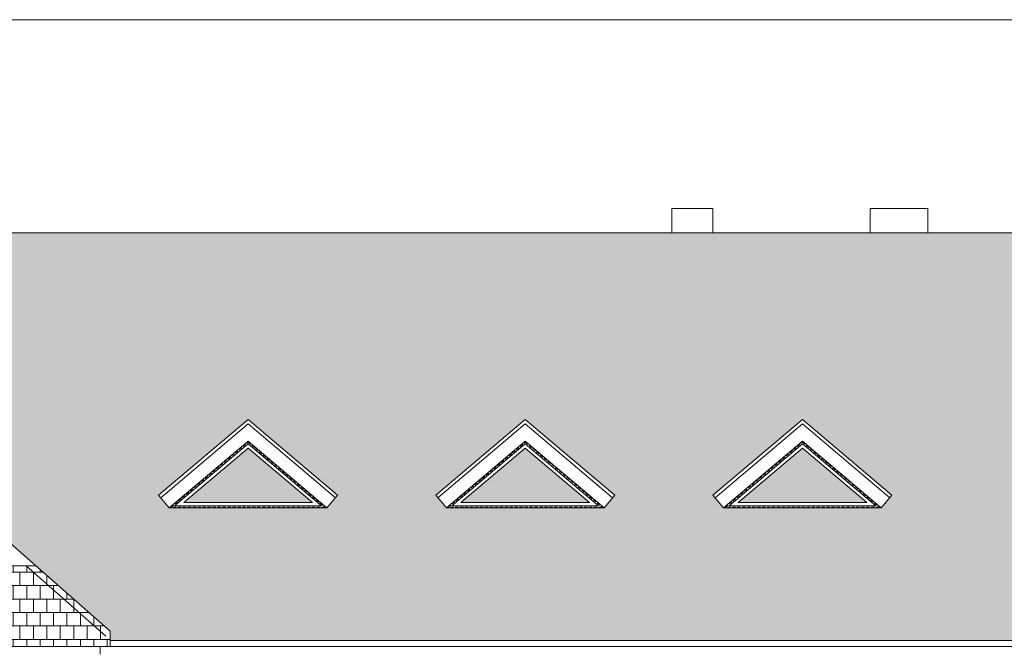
# Model space of a CAD drawing. Header units: millimetres. Extents: x 28291 to 177760, y -399809 to -170937.
# Tile 36 of 256: x 79166 to 80655, y -240707 to -239753. Entities that reach past the tile are written whole.
import ezdxf

# ---------------------------------------------------------------- set-up
doc = ezdxf.new("R2010")
doc.units = ezdxf.units.MM
doc.linetypes.add('CARKOVANA', pattern=[7.5, 5, -2.5])
for name, color, linetype, lineweight in [('! opisy okien elewacja', 7, 'Continuous', 0), ('!! 0_ WIDOK ELEWACJA', 4, 'Continuous', 0), ('!! 0_Istn-drzwi', 1, 'Continuous', 13), ('!! 1_Hatch dach', 252, 'Continuous', 5), ('!! 2_NOWE OKNA WIDOk - remont', 140, 'Continuous', 5)]:
    doc.layers.add(name, color=color, linetype=linetype, lineweight=lineweight)
doc.layers.add('!! 0_ Istn-okna - wymienione', color=9, linetype='Continuous', lineweight=13, true_color=0x808080)

# ---------------------------------------------------------------- blocks, each defined once
blk = doc.blocks.new('OKNO TRÓJKĄTNE')
at = {"layer": '!! 1_Hatch dach', "true_color": 0x575757}
h = blk.add_hatch(dxfattribs=at)
h.set_pattern_fill('DOTS', color=251, angle=360)
h.set_pattern_definition([(0, (0, -1172.6692), (0.79375, 1.5875), [0, -1.5875])])
h.paths.add_polyline_path([(80252.6, -237418.3), (80349.9, -237336), (80447.2, -237418.3)])
at = {"layer": '!! 0_ Istn-okna - wymienione', "linetype": 'CARKOVANA', "lineweight": 5}
blk.add_lwpolyline([(80233.5, -237425.3), (80349.9, -237326.9), (80466.3, -237425.3)], close=True, dxfattribs=at)
at = {"layer": '!! 0_ Istn-okna - wymienione'}
for points in [[(80238.9, -237423.3), (80349.9, -237329.5), (80460.9, -237423.3)], [(80252.6, -237418.3), (80349.9, -237336), (80447.2, -237418.3)]]:
    blk.add_lwpolyline(points, close=True, dxfattribs=at)

msp = doc.modelspace()

# ---------------------------------------------------------------- hatches: boundary and pattern name
at = {"layer": '!! 1_Hatch dach', "true_color": 0x990000}
h = msp.add_hatch(dxfattribs=at)
h.set_pattern_fill('AR-B88', color=14, scale=0.1, angle=180)
h.paths.add_polyline_path([(79303.25991, -240678.10128), (79303.25991, -240692.3069), (82067.25991, -240692.3069), (82067.25991, -240075.35053), (75781.25991, -240075.35053), (75781.25991, -240692.3069), (77951.25991, -240692.3069), (77951.25991, -240956.71813), (78244.25991, -240956.71813), (78244.25991, -240712.9393), (78174.25991, -240712.9393), (78174.25991, -240700.9507), (78159.25991, -240700.9507), (78159.25991, -240678.10128), (78731.25991, -240174.74128)])
h.paths.add_polyline_path([(79511.5687, -240357.88689), (79646.87991, -240472.3322), (79630.73536, -240491.42025), (79392.40203, -240491.42025), (79376.25749, -240472.3322)], flags=16)
h.paths.add_polyline_path([(79511.5687, -240390.62989), (79630.73536, -240491.42025), (79392.40203, -240491.42025)], flags=0)
h.paths.add_polyline_path([(79511.5687, -240394.55905), (79622.54287, -240488.42025), (79400.59453, -240488.42025)], flags=0)
h.paths.add_polyline_path([(79795.42415, -240472.3322), (79930.73536, -240357.88689), (80066.04658, -240472.3322), (80049.90203, -240491.42025), (79811.5687, -240491.42025)], flags=16)
h.paths.add_polyline_path([(79811.5687, -240491.42025), (79930.73536, -240390.62989), (80049.90203, -240491.42025)], flags=0)
h.paths.add_polyline_path([(79819.7612, -240488.42025), (79930.73536, -240394.55905), (80041.70953, -240488.42025)], flags=0)
h.paths.add_polyline_path([(80214.59082, -240472.3322), (80349.90203, -240357.88689), (80485.21324, -240472.3322), (80469.0687, -240491.42025), (80230.73536, -240491.42025)], flags=16)
h.paths.add_polyline_path([(80230.73536, -240491.42025), (80349.90203, -240390.62989), (80469.0687, -240491.42025)], flags=0)
h.paths.add_polyline_path([(80238.92786, -240488.42025), (80349.90203, -240394.55905), (80460.8762, -240488.42025)], flags=0)
h.paths.add_polyline_path([(78086.26233, -240472.3322), (78070.11779, -240491.42025), (77831.78445, -240491.42025), (77815.63991, -240472.3322), (77950.95112, -240357.88689)], flags=16)
h.paths.add_polyline_path([(78070.11779, -240491.42025), (77831.78445, -240491.42025), (77950.95112, -240390.62989)], flags=0)
h.paths.add_polyline_path([(78061.92529, -240488.42025), (77839.97695, -240488.42025), (77950.95112, -240394.55905)], flags=0)
h.paths.add_polyline_path([(80790.64743, -240472.3322), (80925.95864, -240357.88689), (81061.26985, -240472.3322), (81045.1253, -240491.42025), (81035.1253, -240491.42025), (81035.1253, -240630.79109), (80816.79197, -240630.79109), (80816.79197, -240491.42025), (80806.79197, -240491.42025)], flags=16)
h.paths.add_polyline_path([(80840.95864, -240501.79109), (81010.95864, -240501.79109), (81010.95864, -240620.79109), (80840.95864, -240620.79109)], flags=0)
h.paths.add_polyline_path([(80847.95864, -240508.79109), (80923.45864, -240508.79109), (80923.45864, -240613.79109), (80847.95864, -240613.79109)], flags=0)
h.paths.add_polyline_path([(80849.95864, -240510.25065), (80850.69918, -240510.79109), (80884.98959, -240510.79109), (80885.70864, -240508.79109), (80886.42769, -240510.79109), (80921.26817, -240510.79109), (80921.26817, -240607.69839), (80922.73959, -240611.79109), (80850.80561, -240611.79109), (80847.95864, -240613.79109), (80849.95864, -240608.22818)], flags=0)
h.paths.add_polyline_path([(77667.09567, -240472.3322), (77650.95112, -240491.42025), (77412.61779, -240491.42025), (77396.47324, -240472.3322), (77531.78445, -240357.88689)], flags=16)
h.paths.add_polyline_path([(80928.45864, -240508.79109), (81003.95864, -240508.79109), (81003.95864, -240613.79109), (80928.45864, -240613.79109)], flags=0)
h.paths.add_polyline_path([(80930.64911, -240510.79109), (80965.48959, -240510.79109), (80966.20864, -240508.79109), (80966.92769, -240510.79109), (81001.21809, -240510.79109), (81001.95864, -240510.25065), (81001.95864, -240608.22818), (81003.95864, -240613.79109), (81001.11167, -240611.79109), (80929.17769, -240611.79109), (80930.64911, -240607.69839)], flags=0)
h.paths.add_polyline_path([(77650.95112, -240491.42025), (77412.61779, -240491.42025), (77531.78445, -240390.62989)], flags=0)
h.paths.add_polyline_path([(77642.75862, -240488.42025), (77420.81029, -240488.42025), (77531.78445, -240394.55905)], flags=0)
h.paths.add_polyline_path([(81090.64743, -240472.3322), (81225.95864, -240357.88689), (81361.26985, -240472.3322), (81345.1253, -240491.42025), (81335.1253, -240491.42025), (81335.1253, -240630.79109), (81116.79197, -240630.79109), (81116.79197, -240491.42025), (81106.79197, -240491.42025)], flags=16)
h.paths.add_polyline_path([(81140.95864, -240501.79109), (81310.95864, -240501.79109), (81310.95864, -240620.79109), (81140.95864, -240620.79109)], flags=0)
h.paths.add_polyline_path([(81147.95864, -240508.79109), (81223.45864, -240508.79109), (81223.45864, -240613.79109), (81147.95864, -240613.79109)], flags=0)
h.paths.add_polyline_path([(81149.95864, -240510.25065), (81150.69918, -240510.79109), (81184.98959, -240510.79109), (81185.70864, -240508.79109), (81186.42769, -240510.79109), (81221.26817, -240510.79109), (81221.26817, -240607.69839), (81222.73959, -240611.79109), (81150.80561, -240611.79109), (81147.95864, -240613.79109), (81149.95864, -240608.22818)], flags=0)
h.paths.add_polyline_path([(81228.45864, -240508.79109), (81303.95864, -240508.79109), (81303.95864, -240613.79109), (81228.45864, -240613.79109)], flags=0)
h.paths.add_polyline_path([(81230.64911, -240510.79109), (81265.48959, -240510.79109), (81266.20864, -240508.79109), (81266.92769, -240510.79109), (81301.21809, -240510.79109), (81301.95864, -240510.25065), (81301.95864, -240608.22818), (81303.95864, -240613.79109), (81301.11167, -240611.79109), (81229.17769, -240611.79109), (81230.64911, -240607.69839)], flags=0)
h.paths.add_polyline_path([(77247.929, -240472.3322), (77231.78445, -240491.42025), (76993.45112, -240491.42025), (76977.30658, -240472.3322), (77112.61779, -240357.88689)], flags=16)
h.paths.add_polyline_path([(77231.78445, -240491.42025), (76993.45112, -240491.42025), (77112.61779, -240390.62989)], flags=0)
h.paths.add_polyline_path([(77223.59196, -240488.42025), (77001.64362, -240488.42025), (77112.61779, -240394.55905)], flags=0)
h.paths.add_polyline_path([(81390.64743, -240472.3322), (81525.95864, -240357.88689), (81661.26985, -240472.3322), (81645.1253, -240491.42025), (81635.1253, -240491.42025), (81635.1253, -240630.79109), (81416.79197, -240630.79109), (81416.79197, -240491.42025), (81406.79197, -240491.42025)], flags=16)
h.paths.add_polyline_path([(81440.95864, -240501.79109), (81610.95864, -240501.79109), (81610.95864, -240620.79109), (81440.95864, -240620.79109)], flags=0)
h.paths.add_polyline_path([(81447.95864, -240508.79109), (81523.45864, -240508.79109), (81523.45864, -240613.79109), (81447.95864, -240613.79109)], flags=0)
h.paths.add_polyline_path([(81449.95864, -240510.25065), (81450.69918, -240510.79109), (81484.98959, -240510.79109), (81485.70864, -240508.79109), (81486.42769, -240510.79109), (81521.26817, -240510.79109), (81521.26817, -240607.69839), (81522.73959, -240611.79109), (81450.80561, -240611.79109), (81447.95864, -240613.79109), (81449.95864, -240608.22818)], flags=0)
h.paths.add_polyline_path([(81528.45864, -240508.79109), (81603.95864, -240508.79109), (81603.95864, -240613.79109), (81528.45864, -240613.79109)], flags=0)
h.paths.add_polyline_path([(81530.64911, -240510.79109), (81565.48959, -240510.79109), (81566.20864, -240508.79109), (81566.92769, -240510.79109), (81601.21809, -240510.79109), (81601.95864, -240510.25065), (81601.95864, -240608.22818), (81603.95864, -240613.79109), (81601.11167, -240611.79109), (81529.17769, -240611.79109), (81530.64911, -240607.69839)], flags=0)
h.paths.add_polyline_path([(81699.9487, -240472.3322), (81835.25991, -240357.88689), (81970.57112, -240472.3322), (81954.42658, -240491.42025), (81944.42658, -240491.42025), (81944.42658, -240630.79109), (81726.09324, -240630.79109), (81726.09324, -240491.42025), (81716.09324, -240491.42025)], flags=16)
h.paths.add_polyline_path([(81750.25991, -240501.79109), (81920.25991, -240501.79109), (81920.25991, -240620.79109), (81750.25991, -240620.79109)], flags=0)
h.paths.add_polyline_path([(81757.25991, -240508.79109), (81832.75991, -240508.79109), (81832.75991, -240613.79109), (81757.25991, -240613.79109)], flags=0)
h.paths.add_polyline_path([(81759.25991, -240510.25065), (81760.00045, -240510.79109), (81794.29086, -240510.79109), (81795.00991, -240508.79109), (81795.72896, -240510.79109), (81830.56944, -240510.79109), (81830.56944, -240607.69839), (81832.04086, -240611.79109), (81760.10688, -240611.79109), (81757.25991, -240613.79109), (81759.25991, -240608.22818)], flags=0)
h.paths.add_polyline_path([(81837.75991, -240508.79109), (81913.25991, -240508.79109), (81913.25991, -240613.79109), (81837.75991, -240613.79109)], flags=0)
h.paths.add_polyline_path([(81839.95038, -240510.79109), (81874.79086, -240510.79109), (81875.50991, -240508.79109), (81876.22896, -240510.79109), (81910.51937, -240510.79109), (81911.25991, -240510.25065), (81911.25991, -240608.22818), (81913.25991, -240613.79109), (81910.41294, -240611.79109), (81838.47896, -240611.79109), (81839.95038, -240607.69839)], flags=0)
h.paths.add_polyline_path([(81829.08766, -240610.63146), (81881.11147, -240610.63146), (81881.11147, -240603.13146), (81829.08766, -240603.13146)], flags=8)
h.paths.add_polyline_path([(81519.78639, -240610.63146), (81571.8102, -240610.63146), (81571.8102, -240603.13146), (81519.78639, -240603.13146)], flags=8)
h.paths.add_polyline_path([(81219.78639, -240610.63146), (81271.8102, -240610.63146), (81271.8102, -240603.13146), (81219.78639, -240603.13146)], flags=8)
h.paths.add_polyline_path([(80919.78639, -240610.63146), (80971.8102, -240610.63146), (80971.8102, -240603.13146), (80919.78639, -240603.13146)], flags=8)
h = msp.add_hatch(dxfattribs=at)
h.set_pattern_fill('AR-B88', color=14, scale=0.1, angle=180)
h.paths.add_polyline_path([(78159.25991, -240691.42194), (78159.25991, -240700.9507), (78174.25991, -240700.9507), (79303.25991, -240700.9507), (79303.25991, -240678.10128), (79191.04315, -240579.35053), (78286.61378, -240579.35053)])

# ---------------------------------------------------------------- linework, layer by layer
at = {"layer": '! opisy okien elewacja'}
for points in [[(82687.95751, -241830.32956), (75348.20682, -241830.32956), (75348.20682, -239752.90582), (82687.95751, -239752.90582)], [(82067.25991, -240075.35053), (75781.25991, -240075.35053), (75781.25991, -240692.3069), (77951.25991, -240692.3069), (77951.25991, -240956.71813), (78244.25991, -240956.71813), (78244.25991, -240712.9393), (78174.25991, -240712.9393), (78174.25991, -240700.9507), (78159.25991, -240700.9507), (78159.25991, -240678.10128), (78731.25991, -240174.74128), (79303.25991, -240678.10128), (79303.25991, -240692.3069), (82067.25991, -240692.3069)]]:
    msp.add_lwpolyline(points, close=True, dxfattribs=at)
for points in [[(79630.73536, -240491.42025), (79392.40203, -240491.42025)], [(80049.90203, -240491.42025), (79811.5687, -240491.42025)], [(80469.0687, -240491.42025), (80230.73536, -240491.42025)]]:
    msp.add_lwpolyline(points, dxfattribs=at)
at = {"layer": '!! 0_ WIDOK ELEWACJA'}
for p, q in [((79376.25749, -240472.3322), (79511.5687, -240357.88689)), ((79379.4864, -240476.14981), (79511.5687, -240364.43549)), ((79511.5687, -240357.88689), (79646.87991, -240472.3322)), ((79511.5687, -240364.43549), (79643.651, -240476.14981)), ((79795.42415, -240472.3322), (79930.73536, -240357.88689)), ((79798.65306, -240476.14981), (79930.73536, -240364.43549)), ((79930.73536, -240357.88689), (80066.04658, -240472.3322)), ((79930.73536, -240364.43549), (80062.81767, -240476.14981)), ((80214.59082, -240472.3322), (80349.90203, -240357.88689)), ((80217.81973, -240476.14981), (80349.90203, -240364.43549)), ((80349.90203, -240357.88689), (80485.21324, -240472.3322)), ((80349.90203, -240364.43549), (80481.98433, -240476.14981)), ((79392.40203, -240491.42025), (79511.5687, -240390.62989)), ((79511.5687, -240390.62989), (79630.73536, -240491.42025)), ((79811.5687, -240491.42025), (79930.73536, -240390.62989)), ((79930.73536, -240390.62989), (80049.90203, -240491.42025)), ((80230.73536, -240491.42025), (80349.90203, -240390.62989)), ((80349.90203, -240390.62989), (80469.0687, -240491.42025))]:
    msp.add_line(p, q, dxfattribs=at)
for points in [[(80152.25991, -240038.35053), (80214.25991, -240038.35053), (80214.25991, -240075.35053), (80152.25991, -240075.35053)], [(80452.25991, -240038.35053), (80539.25991, -240038.35053), (80539.25991, -240075.35053), (80452.25991, -240075.35053)], [(79511.5687, -240390.62989), (79630.73536, -240491.42025), (79392.40203, -240491.42025)], [(79511.5687, -240394.55905), (79622.54287, -240488.42025), (79400.59453, -240488.42025)], [(79930.73536, -240390.62989), (80049.90203, -240491.42025), (79811.5687, -240491.42025)], [(79930.73536, -240394.55905), (80041.70953, -240488.42025), (79819.7612, -240488.42025)], [(80349.90203, -240390.62989), (80469.0687, -240491.42025), (80230.73536, -240491.42025)], [(80349.90203, -240394.55905), (80460.8762, -240488.42025), (80238.92786, -240488.42025)]]:
    msp.add_lwpolyline(points, close=True, dxfattribs=at)
for points in [[(82077.25991, -240075.35053), (75771.25991, -240075.35053)], [(78731.25991, -240174.74128), (79303.25991, -240678.10128)], [(78271.47667, -240579.35053), (79191.04315, -240579.35053)], [(79175.90604, -240579.35053), (79296.65363, -240685.60841)], [(79303.25991, -240678.10128), (79303.25991, -240700.9507), (79288.25991, -240700.9507)], [(82077.25991, -240692.3069), (79303.25991, -240692.3069)], [(78174.25991, -240700.9507), (79303.25991, -240700.9507)], [(82077.25991, -240700.9507), (79288.25991, -240700.9507)], [(79288.25991, -240700.9507), (79288.25991, -240712.9393)]]:
    msp.add_lwpolyline(points, dxfattribs=at)
at = {"layer": '!! 0_Istn-drzwi'}
for points in [[(79392.40203, -240491.42025), (79376.25749, -240472.3322)], [(79630.73536, -240491.42025), (79646.87991, -240472.3322)], [(79811.5687, -240491.42025), (79795.42415, -240472.3322)], [(80049.90203, -240491.42025), (80066.04658, -240472.3322)], [(80230.73536, -240491.42025), (80214.59082, -240472.3322)], [(80469.0687, -240491.42025), (80485.21324, -240472.3322)]]:
    msp.add_lwpolyline(points, dxfattribs=at)

# ---------------------------------------------------------------- block references
at = {"layer": '!! 0_ Istn-okna - wymienione'}
for p in [(-838.33333, -3065.08478), (-419.16667, -3065.08478)]:
    msp.add_blockref('OKNO TRÓJKĄTNE', p, dxfattribs=at)
at = {"layer": '!! 2_NOWE OKNA WIDOk - remont'}
msp.add_blockref('OKNO TRÓJKĄTNE', (0, -3065.08478), dxfattribs=at)

doc.saveas('drawing.dxf')
